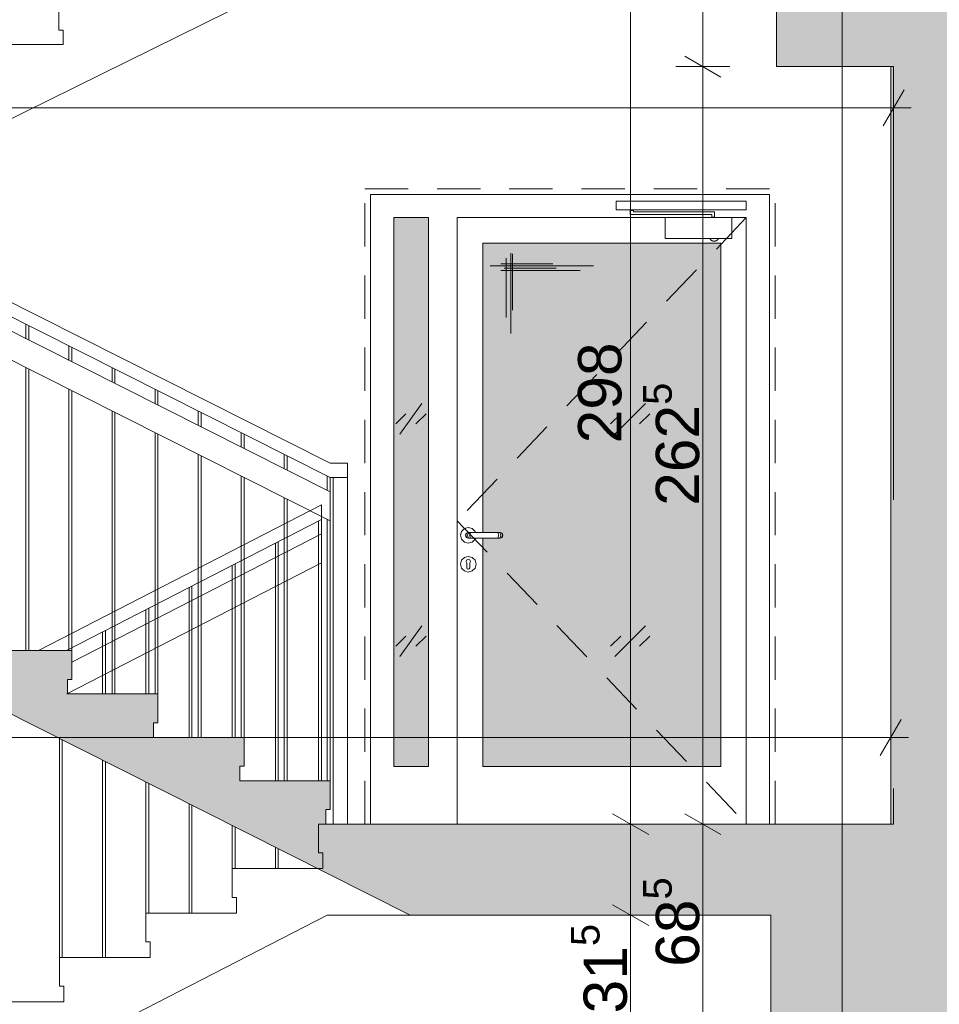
# Paper-space layout 'A-42 PRZEKRÓJ A-A' of a CAD drawing. Header units: millimetres. Extents: x 0 to 1114, y -5 to 726.
# Tile 18 of 92: x 121 to 152, y 320 to 354. Entities that reach past the tile are written whole.
import ezdxf
from ezdxf.xclip import XClip

# ---------------------------------------------------------------- set-up
doc = ezdxf.new("R2010")
doc.units = ezdxf.units.MM
doc.header["$MEASUREMENT"] = 0
doc.header["$XCLIPFRAME"] = 0
for name, pattern in [('DASHDOTX2', [1000, 500, -250, 0, -250]), ('LINIE_3', [25, 15, -10]), ('Przer. długie kreski', [2.5, 1.5, -1]), ('PRZERYWANA', [5.64444, 2.82222, -2.82222])]:
    doc.linetypes.add(name, pattern=pattern)
for name, color, linetype, lineweight, true_color in [('A__balustrada_Nr_pióra__161', 7, 'Continuous', 5, 0x949494), ('A_osie_Nr_pióra__16', 7, 'Continuous', 5, 0x0f0f0f), ('A_pochwyt_Nr_pióra__161', 7, 'Continuous', 5, 0x949494), ('A_schody_Nr_pióra__9', 7, 'Continuous', 13, 0xadadad), ('A_stolarka_Nr_pióra__254', 7, 'Continuous', 5, 0xfdfdfd), ('A_stolarka_Nr_pióra__9', 7, 'Continuous', 13, 0xadadad), ('A_widok_Nr_pióra__121', 7, 'Continuous', 5, 0xcacaca), ('A_ściany_Nr_pióra__8', 7, 'Continuous', 13, 0x4c4c4c)]:
    doc.layers.add(name, color=color, linetype=linetype, lineweight=lineweight, true_color=true_color)
doc.layers.add('A_schody', color=7, linetype='Continuous')
doc.layers.add('A_stolarka', color=7, linetype='Continuous')
for name, color, linetype, lineweight in [('A_schody_Nr_pióra__1', 7, 'Continuous', 20), ('A_strop_Nr_pióra__1', 7, 'Continuous', 20), ('A_wymiary_Nr_pióra__1', 7, 'Continuous', 20), ('A_wymiary_Nr_pióra__2', 8, 'Continuous', 13), ('A_ściany_Nr_pióra__1', 7, 'Continuous', 20)]:
    doc.layers.add(name, color=color, linetype=linetype, lineweight=lineweight)
doc.styles.add('STYL_AUTOMATYCZNY_1', font='arial.ttf')
doc.styles.add('STYL_AUTOMATYCZNY_4', font='arial.ttf')

# ---------------------------------------------------------------- blocks, each defined once
blk = doc.blocks.new('Rysunek_1_1', base_point=(-1560.278, -148.908))
at = {"layer": 'A_schody', "linetype": 'Continuous', "lineweight": 0, "true_color": 0x000000}
h = blk.add_hatch(color=18, dxfattribs=at)
h.paths.add_polyline_path([(81.694, 140.929), (175.424, 140.929), (226.244, 140.929), (306.913, 140.929), (548.587, 140.929), (548.587, 244.87), (543.567, 244.87), (543.567, 243.12), (527.617, 243.12), (527.617, 243.652), (527.767, 243.652), (527.767, 244.652), (524.676, 244.652), (524.676, 245.185), (524.826, 245.185), (524.826, 246.185), (521.735, 246.185), (521.735, 246.718), (521.885, 246.718), (521.885, 247.718), (518.794, 247.718), (518.794, 248.251), (518.944, 248.251), (518.944, 249.251), (515.853, 249.251), (515.853, 249.784), (516.003, 249.784), (516.003, 250.784), (512.912, 250.784), (512.912, 251.317), (513.062, 251.317), (513.062, 252.317), (509.971, 252.317), (509.971, 252.85), (510.121, 252.85), (510.121, 253.85), (507.03, 253.85), (507.03, 254.383), (507.18, 254.383), (507.18, 255.383), (504.089, 255.383), (504.089, 255.916), (504.239, 255.916), (504.239, 256.916), (501.148, 256.916), (501.148, 257.449), (501.298, 257.449), (501.298, 258.449), (498.572, 258.449), (498.207, 258.449), (498.207, 258.982), (498.357, 258.982), (498.357, 259.982), (498.277, 259.982), (479.827, 259.982), (479.827, 286.332), (482.217, 286.332), (482.217, 290.162), (496.884, 290.162), (527.025, 274.725), (529.906, 273.25), (543.567, 273.25), (543.567, 276.2), (527.437, 276.2), (527.437, 276.727), (527.587, 276.727), (527.587, 277.727), (524.454, 277.727), (524.454, 278.255), (524.604, 278.255), (524.604, 279.255), (521.471, 279.255), (521.471, 279.783), (521.621, 279.783), (521.621, 280.783), (518.488, 280.783), (518.488, 281.31), (518.638, 281.31), (518.638, 282.31), (515.505, 282.31), (515.505, 282.838), (515.655, 282.838), (515.655, 283.838), (512.522, 283.838), (512.522, 284.366), (512.672, 284.366), (512.672, 285.366), (509.539, 285.366), (509.539, 285.894), (509.689, 285.894), (509.689, 286.894), (506.556, 286.894), (506.556, 287.421), (506.706, 287.421), (506.706, 288.421), (503.573, 288.421), (503.573, 288.949), (503.723, 288.949), (503.723, 289.949), (500.59, 289.949), (500.59, 290.477), (500.74, 290.477), (500.74, 291.477), (497.79, 291.477), (497.607, 291.477), (497.607, 292.005), (497.757, 292.005), (497.757, 293.005), (497.647, 293.005), (497.497, 293.005), (494.627, 293.005), (479.247, 293.005), (479.217, 293.005), (479.217, 319.235), (481.647, 319.235), (481.647, 323.105), (496.903, 323.105), (527.216, 307.736), (530.839, 305.9), (543.567, 305.9), (543.567, 309.21), (530.456, 309.21), (527.627, 309.21), (527.627, 309.736), (527.777, 309.736), (527.777, 310.736), (524.617, 310.736), (524.617, 311.262), (524.767, 311.262), (524.767, 312.262), (521.607, 312.262), (521.607, 312.788), (521.757, 312.788), (521.757, 313.788), (518.597, 313.788), (518.597, 314.314), (518.747, 314.314), (518.747, 315.314), (515.587, 315.314), (515.587, 315.84), (515.737, 315.84), (515.737, 316.84), (512.577, 316.84), (512.577, 317.366), (512.727, 317.366), (512.727, 318.366), (509.567, 318.366), (509.567, 318.892), (509.717, 318.892), (509.717, 319.892), (506.557, 319.892), (506.557, 320.418), (506.707, 320.418), (506.707, 321.418), (503.547, 321.418), (503.547, 321.944), (503.697, 321.944), (503.697, 322.944), (500.537, 322.944), (500.537, 323.47), (500.687, 323.47), (500.687, 324.47), (497.527, 324.47), (497.527, 324.493), (497.527, 324.996), (497.677, 324.996), (497.677, 325.996), (497.647, 325.996), (497.177, 325.996), (479.547, 325.996), (479.547, 351.996), (481.717, 351.996), (481.717, 355.946), (498.578, 355.946), (527.341, 341.136), (530.809, 339.35), (543.567, 339.35), (543.567, 342.65), (527.677, 342.65), (527.677, 343.181), (527.827, 343.181), (527.827, 344.181), (524.703, 344.181), (524.703, 344.712), (524.853, 344.712), (524.853, 345.712), (521.729, 345.712), (521.729, 346.244), (521.879, 346.244), (521.879, 347.244), (518.755, 347.244), (518.755, 347.775), (518.905, 347.775), (518.905, 348.775), (515.781, 348.775), (515.781, 349.306), (515.931, 349.306), (515.931, 350.306), (512.807, 350.306), (512.807, 350.838), (512.957, 350.838), (512.957, 351.838), (509.833, 351.838), (509.833, 352.369), (509.983, 352.369), (509.983, 353.369), (506.859, 353.369), (506.859, 353.9), (507.009, 353.9), (507.009, 354.9), (503.885, 354.9), (503.885, 355.432), (504.035, 355.432), (504.035, 356.432), (500.911, 356.432), (500.911, 356.963), (501.061, 356.963), (501.061, 357.963), (497.937, 357.963), (497.937, 357.981), (497.937, 358.495), (498.087, 358.495), (498.087, 359.495), (497.607, 359.495), (494.957, 359.495), (479.467, 359.495), (479.467, 385.725), (481.827, 385.725), (481.827, 389.495), (496.894, 389.495), (527.195, 374.445), (530.547, 372.78), (543.567, 372.78), (543.567, 375.94), (527.557, 375.94), (527.557, 376.433), (527.707, 376.433), (527.707, 377.433), (524.551, 377.433), (524.551, 377.926), (524.701, 377.926), (524.701, 378.926), (521.545, 378.926), (521.545, 379.419), (521.695, 379.419), (521.695, 380.419), (518.539, 380.419), (518.539, 380.912), (518.689, 380.912), (518.689, 381.912), (515.533, 381.912), (515.533, 382.405), (515.683, 382.405), (515.683, 383.405), (512.527, 383.405), (512.527, 383.898), (512.677, 383.898), (512.677, 384.898), (509.521, 384.898), (509.521, 385.391), (509.671, 385.391), (509.671, 386.391), (506.515, 386.391), (506.515, 386.884), (506.665, 386.884), (506.665, 387.884), (506.416, 387.884), (503.509, 387.884), (503.509, 388.377), (503.659, 388.377), (503.659, 389.377), (503.413, 389.377), (500.503, 389.377), (500.503, 389.87), (500.653, 389.87), (500.653, 390.87), (500.41, 390.87), (497.813, 390.87), (497.497, 390.87), (497.497, 391.363), (497.647, 391.363), (497.647, 392.363), (479.397, 392.363), (479.397, 418.623), (481.617, 418.623), (481.617, 422.123), (498.369, 422.123), (527.387, 407.759), (531.063, 405.94), (543.567, 405.94), (543.567, 409.28), (527.697, 409.28), (527.697, 409.765), (527.847, 409.765), (527.847, 410.765), (524.697, 410.765), (524.697, 411.25), (524.847, 411.25), (524.847, 412.25), (521.697, 412.25), (521.697, 412.735), (521.847, 412.735), (521.847, 413.735), (518.697, 413.735), (518.697, 414.22), (518.847, 414.22), (518.847, 415.22), (515.697, 415.22), (515.697, 415.705), (515.847, 415.705), (515.847, 416.705), (512.697, 416.705), (512.697, 417.189), (512.847, 417.189), (512.847, 418.189), (509.697, 418.189), (509.697, 418.674), (509.847, 418.674), (509.847, 419.674), (506.697, 419.674), (506.697, 420.159), (506.847, 420.159), (506.847, 421.159), (503.697, 421.159), (503.697, 421.644), (503.847, 421.644), (503.847, 422.644), (500.697, 422.644), (500.697, 423.129), (500.847, 423.129), (500.847, 424.129), (497.697, 424.129), (497.697, 424.614), (497.847, 424.614), (497.847, 425.614), (479.317, 425.614), (479.317, 451.774), (481.707, 451.774), (481.707, 455.544), (496.931, 455.544), (527.257, 440.792), (530.881, 439.03), (543.567, 439.03), (543.567, 442.31), (527.567, 442.31), (527.567, 442.785), (527.717, 442.785), (527.717, 443.785), (524.533, 443.785), (524.533, 444.261), (524.683, 444.261), (524.683, 445.261), (521.499, 445.261), (521.499, 445.737), (521.649, 445.737), (521.649, 446.737), (518.465, 446.737), (518.465, 447.213), (518.615, 447.213), (518.615, 448.213), (515.431, 448.213), (515.431, 448.689), (515.581, 448.689), (515.581, 449.689), (512.397, 449.689), (512.397, 450.165), (512.547, 450.165), (512.547, 451.165), (509.363, 451.165), (509.363, 451.641), (509.513, 451.641), (509.513, 452.641), (506.329, 452.641), (506.329, 453.117), (506.479, 453.117), (506.479, 454.117), (503.295, 454.117), (503.295, 454.593), (503.445, 454.593), (503.445, 455.593), (500.261, 455.593), (500.261, 456.069), (500.411, 456.069), (500.411, 457.069), (497.227, 457.069), (497.227, 457.545), (497.377, 457.545), (497.377, 458.545), (479.247, 458.545), (479.247, 484.675), (481.019, 484.675), (481.019, 488.575), (496.868, 488.575), (530.662, 472.1), (543.567, 472.1), (543.567, 475.18), (527.767, 475.18), (527.767, 475.645), (527.917, 475.645), (527.917, 476.645), (524.761, 476.645), (524.761, 477.11), (524.911, 477.11), (524.911, 478.11), (521.755, 478.11), (521.755, 478.576), (521.905, 478.576), (521.905, 479.576), (518.749, 479.576), (518.749, 480.041), (518.899, 480.041), (518.899, 481.041), (515.743, 481.041), (515.743, 481.507), (515.893, 481.507), (515.893, 482.507), (512.737, 482.507), (512.737, 482.972), (512.887, 482.972), (512.887, 483.972), (509.731, 483.972), (509.731, 484.438), (509.881, 484.438), (509.881, 485.438), (506.725, 485.438), (506.725, 485.903), (506.875, 485.903), (506.875, 486.903), (503.719, 486.903), (503.719, 487.369), (503.869, 487.369), (503.869, 488.369), (500.713, 488.369), (500.713, 488.834), (500.863, 488.834), (500.863, 489.834), (497.707, 489.834), (497.707, 490.3), (497.857, 490.3), (497.857, 491.3), (479.277, 491.3), (479.277, 517.52), (481.377, 517.52), (481.377, 521.533), (478.41, 521.533), (478.41, 524.133), (477.357, 524.133), (352.051, 524.133), (352.051, 536.095), (543.567, 536.095), (543.567, 527.836), (543.567, 524.133), (547.587, 524.133), (547.587, 521.533), (543.567, 521.533), (543.567, 517.54), (548.587, 517.54), (548.587, 540.961), (543.567, 540.961), (543.567, 539.119), (348.996, 539.119), (348.996, 564.681), (346.838, 564.681), (346.838, 562.317), (85.194, 562.317), (85.194, 564.681), (81.694, 564.681), (81.694, 553.481), (85.194, 553.481), (85.194, 558.993), (147.194, 558.993), (147.194, 524.281), (131.294, 524.281), (131.294, 520.056), (146.901, 520.056), (146.901, 517.255), (150.894, 517.255), (150.894, 491.056), (131.644, 491.056), (131.644, 491.558), (131.794, 491.558), (131.794, 492.558), (128.604, 492.558), (128.604, 493.06), (128.754, 493.06), (128.754, 494.06), (125.564, 494.06), (125.564, 494.562), (125.714, 494.562), (125.714, 495.562), (122.524, 495.562), (122.524, 496.065), (122.674, 496.065), (122.674, 497.065), (119.484, 497.065), (119.484, 497.567), (119.634, 497.567), (119.634, 498.567), (116.444, 498.567), (116.444, 499.069), (116.594, 499.069), (116.594, 500.069), (113.404, 500.069), (113.404, 500.571), (113.554, 500.571), (113.554, 501.571), (110.364, 501.571), (110.364, 502.074), (110.514, 502.074), (110.514, 503.074), (107.324, 503.074), (107.324, 503.576), (107.474, 503.576), (107.474, 504.576), (104.284, 504.576), (104.284, 505.078), (104.434, 505.078), (104.434, 506.078), (101.244, 506.078), (101.244, 506.581), (101.394, 506.581), (101.394, 507.581), (98.194, 507.581), (85.194, 507.581), (85.194, 504.381), (101.294, 504.381), (133.823, 488.306), (146.674, 488.306), (146.674, 484.256), (150.694, 484.256), (150.694, 458.206), (131.244, 458.206), (131.244, 458.69), (131.394, 458.69), (131.394, 459.69), (128.264, 459.69), (128.264, 460.174), (128.414, 460.174), (128.414, 461.174), (125.284, 461.174), (125.284, 461.658), (125.434, 461.658), (125.434, 462.658), (122.304, 462.658), (122.304, 463.142), (122.454, 463.142), (122.454, 464.142), (119.324, 464.142), (119.324, 464.626), (119.474, 464.626), (119.474, 465.626), (116.344, 465.626), (116.344, 466.11), (116.494, 466.11), (116.494, 467.11), (113.364, 467.11), (113.364, 467.594), (113.514, 467.594), (113.514, 468.594), (110.384, 468.594), (110.384, 469.078), (110.534, 469.078), (110.534, 470.078), (107.404, 470.078), (107.404, 470.562), (107.554, 470.562), (107.554, 471.562), (104.424, 471.562), (104.424, 472.046), (104.574, 472.046), (104.574, 473.046), (101.444, 473.046), (101.444, 473.531), (101.594, 473.531), (101.594, 474.531), (101.044, 474.531), (85.194, 474.531), (85.194, 471.531), (101.123, 471.531), (133.451, 455.431), (147.014, 455.431), (147.014, 451.371), (150.394, 451.371), (150.394, 425.231), (130.844, 425.231), (130.844, 425.744), (130.994, 425.744), (130.994, 426.744), (127.904, 426.744), (127.904, 427.258), (128.054, 427.258), (128.054, 428.258), (124.964, 428.258), (124.964, 428.771), (125.114, 428.771), (125.114, 429.771), (122.024, 429.771), (122.024, 430.285), (122.174, 430.285), (122.174, 431.285), (119.084, 431.285), (119.084, 431.799), (119.234, 431.799), (119.234, 432.799), (116.144, 432.799), (116.144, 433.312), (116.294, 433.312), (116.294, 434.312), (113.204, 434.312), (113.204, 434.826), (113.354, 434.826), (113.354, 435.826), (110.264, 435.826), (110.264, 436.34), (110.414, 436.34), (110.414, 437.34), (107.324, 437.34), (107.324, 437.853), (107.474, 437.853), (107.474, 438.853), (104.384, 438.853), (104.384, 439.367), (104.534, 439.367), (104.534, 440.367), (101.444, 440.367), (101.444, 440.881), (101.594, 440.881), (101.594, 441.881), (98.394, 441.881), (85.194, 441.881), (85.194, 438.631), (101.54, 438.631), (133.928, 421.956), (146.574, 421.956), (146.574, 418.066), (150.194, 418.066), (150.194, 391.956), (130.844, 391.956), (130.844, 392.467), (130.994, 392.467), (130.994, 393.467), (127.814, 393.467), (127.814, 393.978), (127.964, 393.978), (127.964, 394.978), (124.784, 394.978), (124.784, 395.49), (124.934, 395.49), (124.934, 396.49), (121.754, 396.49), (121.754, 397.001), (121.904, 397.001), (121.904, 398.001), (118.724, 398.001), (118.724, 398.512), (118.874, 398.512), (118.874, 399.512), (115.694, 399.512), (115.694, 400.024), (115.844, 400.024), (115.844, 401.024), (112.664, 401.024), (112.664, 401.535), (112.814, 401.535), (112.814, 402.535), (109.634, 402.535), (109.634, 403.046), (109.784, 403.046), (109.784, 404.046), (106.604, 404.046), (106.604, 404.558), (106.754, 404.558), (106.754, 405.558), (103.574, 405.558), (103.574, 406.069), (103.724, 406.069), (103.724, 407.069), (100.544, 407.069), (100.544, 407.581), (100.694, 407.581), (100.694, 408.581), (97.494, 408.581), (85.194, 408.581), (85.194, 405.431), (100.469, 405.431), (133.448, 388.981), (146.924, 388.981), (146.924, 385.311), (150.794, 385.311), (150.794, 358.881), (131.244, 358.881), (131.244, 359.376), (131.394, 359.376), (131.394, 360.376), (128.244, 360.376), (128.244, 360.871), (128.394, 360.871), (128.394, 361.871), (125.244, 361.871), (125.244, 362.367), (125.394, 362.367), (125.394, 363.367), (122.244, 363.367), (122.244, 363.862), (122.394, 363.862), (122.394, 364.862), (119.244, 364.862), (119.244, 365.358), (119.394, 365.358), (119.394, 366.358), (116.244, 366.358), (116.244, 366.853), (116.394, 366.853), (116.394, 367.853), (113.244, 367.853), (113.244, 368.349), (113.394, 368.349), (113.394, 369.349), (110.244, 369.349), (110.244, 369.844), (110.394, 369.844), (110.394, 370.844), (107.244, 370.844), (107.244, 371.34), (107.394, 371.34), (107.394, 372.34), (104.244, 372.34), (104.244, 372.835), (104.394, 372.835), (104.394, 373.835), (101.244, 373.835), (101.244, 374.331), (101.394, 374.331), (101.394, 375.331), (98.194, 375.331), (85.194, 375.331), (85.194, 372.331), (100.9, 372.331), (134.251, 355.706), (146.737, 355.706), (146.737, 352.136), (150.694, 352.136), (150.694, 325.906), (150.494, 325.906), (131.144, 325.906), (131.144, 326.408), (131.294, 326.408), (131.294, 327.408), (128.164, 327.408), (128.164, 327.91), (128.314, 327.91), (128.314, 328.91), (125.184, 328.91), (125.184, 329.412), (125.334, 329.412), (125.334, 330.412), (122.204, 330.412), (122.204, 330.915), (122.354, 330.915), (122.354, 331.915), (119.224, 331.915), (119.224, 332.417), (119.374, 332.417), (119.374, 333.417), (116.244, 333.417), (116.244, 333.919), (116.394, 333.919), (116.394, 334.919), (113.264, 334.919), (113.264, 335.421), (113.414, 335.421), (113.414, 336.421), (110.284, 336.421), (110.284, 336.924), (110.434, 336.924), (110.434, 337.924), (107.304, 337.924), (107.304, 338.426), (107.454, 338.426), (107.454, 339.426), (104.324, 339.426), (104.324, 339.928), (104.474, 339.928), (104.474, 340.928), (101.344, 340.928), (101.344, 341.431), (101.494, 341.431), (101.494, 342.431), (98.294, 342.431), (85.194, 342.431), (85.194, 339.231), (101.379, 339.231), (134.06, 322.756), (146.544, 322.756), (146.544, 319.066), (150.494, 319.066), (150.494, 292.856), (130.894, 292.856), (130.844, 292.856), (130.844, 293.321), (130.994, 293.321), (130.994, 294.321), (127.884, 294.321), (127.884, 294.787), (128.034, 294.787), (128.034, 295.787), (124.924, 295.787), (124.924, 296.253), (125.074, 296.253), (125.074, 297.253), (121.964, 297.253), (121.964, 297.719), (122.114, 297.719), (122.114, 298.719), (119.004, 298.719), (119.004, 299.185), (119.154, 299.185), (119.154, 300.185), (116.044, 300.185), (116.044, 300.651), (116.194, 300.651), (116.194, 301.651), (113.084, 301.651), (113.084, 302.117), (113.234, 302.117), (113.234, 303.117), (110.124, 303.117), (110.124, 303.583), (110.274, 303.583), (110.274, 304.583), (107.164, 304.583), (107.164, 305.049), (107.314, 305.049), (107.314, 306.049), (104.204, 306.049), (104.204, 306.515), (104.354, 306.515), (104.354, 307.515), (101.244, 307.515), (101.244, 307.981), (101.394, 307.981), (101.394, 308.981), (98.194, 308.981), (85.194, 308.981), (85.194, 306.131), (100.659, 306.131), (132.664, 290.281), (147.001, 290.281), (147.001, 286.281), (150.794, 286.281), (150.894, 286.281), (150.894, 260.081), (150.794, 260.081), (131.544, 260.081), (131.544, 260.54), (131.694, 260.54), (131.694, 261.54), (128.514, 261.54), (128.514, 261.999), (128.664, 261.999), (128.664, 262.999), (125.484, 262.999), (125.484, 263.458), (125.634, 263.458), (125.634, 264.458), (122.454, 264.458), (122.454, 264.917), (122.604, 264.917), (122.604, 265.917), (119.424, 265.917), (119.424, 266.376), (119.574, 266.376), (119.574, 267.376), (116.394, 267.376), (116.394, 267.835), (116.544, 267.835), (116.544, 268.835), (113.364, 268.835), (113.364, 269.294), (113.514, 269.294), (113.514, 270.294), (110.334, 270.294), (110.334, 270.753), (110.484, 270.753), (110.484, 271.753), (107.304, 271.753), (107.304, 272.212), (107.454, 272.212), (107.454, 273.212), (104.274, 273.212), (104.274, 273.671), (104.424, 273.671), (104.424, 274.671), (101.244, 274.671), (101.244, 275.131), (101.394, 275.131), (101.394, 276.131), (98.194, 276.131), (85.194, 276.131), (85.194, 276.281), (81.694, 276.281), (81.694, 161.081)])
h.paths.add_polyline_path([(85.194, 241.081), (99.89, 241.081), (133.69, 224.181), (146.852, 224.181), (146.852, 220.611), (150.594, 220.611), (150.594, 194.081), (134.194, 194.081), (130.994, 194.081), (130.844, 194.081), (130.844, 194.581), (130.994, 194.581), (130.994, 195.581), (127.874, 195.581), (127.874, 196.081), (128.024, 196.081), (128.024, 197.081), (124.904, 197.081), (124.904, 197.581), (125.054, 197.581), (125.054, 198.581), (121.934, 198.581), (121.934, 199.081), (122.084, 199.081), (122.084, 200.081), (118.964, 200.081), (118.964, 200.581), (119.114, 200.581), (119.114, 201.581), (115.994, 201.581), (115.994, 202.081), (116.144, 202.081), (116.144, 203.081), (113.024, 203.081), (113.024, 203.581), (113.174, 203.581), (113.174, 204.581), (110.054, 204.581), (110.054, 205.081), (110.204, 205.081), (110.204, 206.081), (107.084, 206.081), (107.084, 206.581), (107.234, 206.581), (107.234, 207.581), (104.114, 207.581), (104.114, 208.081), (104.264, 208.081), (104.264, 209.081), (101.144, 209.081), (101.144, 209.581), (101.294, 209.581), (101.294, 210.581), (85.694, 210.581), (85.194, 210.581)], flags=0)
h.paths.add_polyline_path([(85.194, 207.481), (100.985, 207.481), (134.051, 190.781), (147.294, 190.781), (147.294, 187.311), (150.694, 187.311), (150.694, 161.081), (129.144, 161.081), (129.144, 161.711), (129.294, 161.711), (129.294, 162.711), (126.2, 162.711), (126.2, 163.341), (126.35, 163.341), (126.35, 164.341), (123.255, 164.341), (123.255, 164.971), (123.405, 164.971), (123.405, 165.971), (120.311, 165.971), (120.311, 166.601), (120.461, 166.601), (120.461, 167.601), (117.366, 167.601), (117.366, 168.231), (117.516, 168.231), (117.516, 169.231), (114.422, 169.231), (114.422, 169.861), (114.572, 169.861), (114.572, 170.861), (111.477, 170.861), (111.477, 171.491), (111.627, 171.491), (111.627, 172.491), (108.533, 172.491), (108.533, 173.121), (108.683, 173.121), (108.683, 174.121), (105.588, 174.121), (105.588, 174.751), (105.738, 174.751), (105.738, 175.751), (102.644, 175.751), (102.644, 176.381), (102.794, 176.381), (102.794, 177.381), (99.594, 177.381), (85.694, 177.381), (85.194, 177.381)], flags=0)
h.paths.add_polyline_path([(98.194, 243.581), (85.194, 243.581), (85.194, 273.581), (100.052, 273.581), (134.109, 257.181), (146.856, 257.181), (146.856, 253.581), (150.794, 253.581), (150.794, 227.081), (131.244, 227.081), (131.244, 227.581), (131.394, 227.581), (131.394, 228.581), (128.244, 228.581), (128.244, 229.081), (128.394, 229.081), (128.394, 230.081), (125.244, 230.081), (125.244, 230.581), (125.394, 230.581), (125.394, 231.581), (122.244, 231.581), (122.244, 232.081), (122.394, 232.081), (122.394, 233.081), (119.244, 233.081), (119.244, 233.581), (119.394, 233.581), (119.394, 234.581), (116.244, 234.581), (116.244, 235.081), (116.394, 235.081), (116.394, 236.081), (113.244, 236.081), (113.244, 236.581), (113.394, 236.581), (113.394, 237.581), (110.244, 237.581), (110.244, 238.081), (110.394, 238.081), (110.394, 239.081), (107.244, 239.081), (107.244, 239.581), (107.394, 239.581), (107.394, 240.581), (104.244, 240.581), (104.244, 241.081), (104.394, 241.081), (104.394, 242.081), (101.244, 242.081), (101.244, 242.581), (101.394, 242.581), (101.394, 243.581)], flags=0)
h.paths.add_polyline_path([(172.924, 149.057), (153.247, 149.057), (153.247, 526.588), (172.924, 526.588)], flags=0)
h.paths.add_polyline_path([(153.247, 529.128), (153.247, 540.019), (153.247, 558.993), (197.906, 558.993), (197.906, 529.128), (175.424, 529.128)], flags=0)
h.paths.add_polyline_path([(175.424, 458.356), (175.424, 487.895), (224.744, 487.895), (224.744, 479.356), (226.244, 479.356), (226.244, 491.056), (175.424, 491.056), (175.424, 520.915), (224.744, 520.915), (224.744, 512.056), (226.244, 512.056), (226.244, 526.757), (254.323, 526.757), (254.323, 149.057), (226.244, 149.057), (226.244, 161.081), (175.424, 161.081), (175.424, 190.716), (224.744, 190.716), (224.744, 182.081), (226.244, 182.081), (226.244, 194.081), (175.424, 194.081), (175.424, 223.904), (224.744, 223.904), (224.744, 215.081), (226.244, 215.081), (226.244, 227.081), (175.424, 227.081), (175.424, 257.094), (224.744, 257.094), (224.744, 248.081), (226.244, 248.081), (226.244, 260.081), (175.424, 260.081), (175.424, 289.86), (224.744, 289.86), (224.744, 281.081), (226.244, 281.081), (226.244, 292.856), (175.424, 292.856), (175.424, 322.879), (224.744, 322.879), (224.744, 313.856), (226.244, 313.856), (226.244, 325.906), (175.424, 325.906), (175.424, 355.9), (224.744, 355.9), (224.744, 346.906), (226.244, 346.906), (226.244, 359.081), (175.424, 359.081), (175.424, 388.92), (224.744, 388.92), (224.744, 380.081), (226.244, 380.081), (226.244, 392.156), (175.424, 392.156), (175.424, 421.855), (224.744, 421.855), (224.744, 413.156), (226.244, 413.156), (226.244, 425.381), (175.424, 425.381), (175.424, 454.875), (224.744, 454.875), (224.744, 446.381), (226.244, 446.381), (226.244, 458.356)], flags=0)
h.paths.add_polyline_path([(224.744, 529.128), (198.906, 529.128), (198.906, 558.993), (214.553, 558.993), (214.553, 554.428), (218.278, 554.428), (218.278, 558.993), (280.423, 558.993), (280.423, 554.428), (284.064, 554.428), (284.064, 558.993), (332.796, 558.993), (346.125, 558.993), (346.125, 552.476), (347.029, 552.476), (347.029, 524.133), (332.796, 524.133), (311.061, 524.133), (311.061, 529.128), (305.413, 529.128), (256.333, 529.128), (254.833, 529.128), (226.244, 529.128)], flags=0)
h.paths.add_polyline_path([(255.709, 227.081), (255.709, 253.581), (259.467, 253.581), (259.467, 256.491), (278.972, 256.491), (278.972, 253.581), (283.324, 253.581), (283.324, 248.081), (285.053, 248.081), (285.053, 260.081), (256.323, 260.081), (255.823, 260.081), (255.823, 286.356), (258.688, 286.356), (258.688, 289.266), (279.283, 289.266), (279.283, 286.356), (283.254, 286.356), (283.254, 281.081), (285.053, 281.081), (285.053, 292.856), (256.323, 292.856), (255.823, 292.856), (255.823, 319.066), (258.343, 319.066), (258.343, 322.256), (279.153, 322.256), (279.153, 319.066), (283.634, 319.066), (283.634, 313.856), (285.053, 313.856), (285.053, 325.906), (256.323, 325.906), (255.823, 325.906), (255.823, 352.136), (258.283, 352.136), (258.283, 355.416), (279.133, 355.416), (279.133, 352.136), (283.504, 352.136), (283.504, 346.906), (285.053, 346.906), (285.053, 359.081), (256.323, 359.081), (255.823, 359.081), (255.823, 385.311), (258.573, 385.311), (258.573, 388.571), (279.593, 388.571), (279.593, 385.311), (283.494, 385.311), (283.494, 380.081), (285.053, 380.081), (285.053, 392.156), (256.323, 392.156), (255.823, 392.156), (255.823, 418.066), (258.523, 418.066), (258.523, 421.666), (279.293, 421.666), (279.293, 418.066), (283.494, 418.066), (283.494, 413.156), (285.053, 413.156), (285.053, 425.381), (256.323, 425.381), (255.823, 425.381), (255.823, 451.371), (258.099, 451.371), (258.099, 455.501), (279.815, 455.501), (279.815, 451.371), (283.574, 451.371), (283.574, 446.381), (285.053, 446.381), (285.053, 458.356), (256.323, 458.356), (255.823, 458.356), (255.823, 484.206), (258.703, 484.206), (258.703, 488.306), (279.604, 488.306), (279.583, 484.206), (283.574, 484.206), (283.574, 479.356), (285.053, 479.356), (285.053, 491.056), (256.323, 491.056), (255.823, 491.056), (255.823, 517.226), (258.689, 517.226), (258.689, 519.525), (258.689, 521.328), (255.923, 521.328), (255.923, 528.128), (283.474, 528.128), (283.474, 521.328), (279.543, 521.328), (279.543, 517.226), (283.674, 517.226), (283.674, 512.056), (285.053, 512.056), (285.053, 527.628), (305.413, 527.628), (305.413, 149.057), (285.053, 149.057), (285.053, 161.081), (256.323, 161.081), (255.823, 161.081), (255.823, 187.581), (258.382, 187.581), (258.382, 190.681), (279.823, 190.681), (279.823, 187.581), (283.474, 187.581), (283.474, 182.081), (285.053, 182.081), (285.053, 194.081), (256.323, 194.081), (255.823, 194.081), (255.823, 220.581), (258.433, 220.581), (258.433, 223.491), (279.303, 223.491), (279.303, 220.581), (283.413, 220.581), (283.413, 215.081), (285.053, 215.081), (285.053, 227.081), (256.209, 227.081)], flags=0)
h.paths.add_polyline_path([(306.913, 289.828), (477.357, 289.828), (477.357, 260.081), (306.913, 260.081)], flags=0)
h.paths.add_polyline_path([(458.097, 161.081), (306.913, 161.081), (306.913, 190.96), (458.097, 190.96)], flags=0)
h.paths.add_polyline_path([(306.913, 458.356), (306.913, 488.028), (477.357, 488.028), (477.357, 458.356)], flags=0)
h.paths.add_polyline_path([(306.913, 425.381), (306.913, 455.328), (477.357, 455.328), (477.357, 425.381)], flags=0)
h.paths.add_polyline_path([(477.357, 392.156), (306.913, 392.156), (306.913, 422.353), (477.357, 422.353), (477.357, 392.363)], flags=0)
h.paths.add_polyline_path([(477.357, 491.056), (306.913, 491.056), (306.913, 521.064), (477.357, 521.064)], flags=0)
h.paths.add_polyline_path([(306.913, 193.881), (306.913, 224.053), (477.357, 224.053), (477.357, 193.881), (458.097, 193.881)], flags=0)
h.paths.add_polyline_path([(306.913, 325.906), (306.913, 356.053), (477.357, 356.053), (477.357, 325.906)], flags=0)
h.paths.add_polyline_path([(306.913, 389.128), (477.357, 389.128), (477.357, 359.081), (306.913, 359.081)], flags=0)
h.paths.add_polyline_path([(477.357, 292.856), (306.913, 292.856), (306.913, 322.878), (477.357, 322.878)], flags=0)
h.paths.add_polyline_path([(306.913, 257.053), (477.357, 257.053), (477.357, 227.081), (306.913, 227.081)], flags=0)
h.paths.add_polyline_path([(460.097, 161.23), (459.597, 161.23), (459.597, 190.96), (477.357, 190.96), (477.357, 187.48), (482.007, 187.48), (482.007, 190.96), (498.336, 190.96), (519.447, 181.159), (521.347, 180.277), (521.347, 179.775), (543.567, 179.775), (543.567, 161.23)], flags=0)
h.paths.add_polyline_path([(479.747, 220.551), (482.078, 220.551), (482.078, 224.303), (496.973, 224.303), (527.249, 209.225), (530.883, 207.415), (543.567, 207.415), (543.567, 182.775), (522.45, 182.775), (519.677, 182.775), (519.677, 184.164), (516.687, 184.164), (516.687, 185.552), (513.697, 185.552), (513.697, 186.94), (510.707, 186.94), (510.707, 188.328), (507.717, 188.328), (507.717, 189.716), (504.727, 189.716), (504.727, 191.104), (501.737, 191.104), (501.737, 192.492), (498.747, 192.492), (498.747, 193.881), (497.557, 193.881), (479.747, 193.881)], flags=0)
h.paths.add_polyline_path([(479.827, 253.051), (481.977, 253.051), (481.977, 256.781), (498.162, 256.781), (527.183, 241.654), (528.401, 241.02), (529.443, 241.02), (543.567, 241.02), (543.567, 210.76), (530.484, 210.76), (527.727, 210.76), (527.727, 211.236), (527.877, 211.236), (527.877, 212.236), (524.74, 212.236), (524.74, 212.712), (524.89, 212.712), (524.89, 213.712), (521.753, 213.712), (521.753, 214.189), (521.903, 214.189), (521.903, 215.189), (518.766, 215.189), (518.766, 215.665), (518.916, 215.665), (518.916, 216.665), (515.779, 216.665), (515.779, 217.142), (515.929, 217.142), (515.929, 218.142), (512.792, 218.142), (512.792, 218.618), (512.942, 218.618), (512.942, 219.618), (509.805, 219.618), (509.805, 220.095), (509.955, 220.095), (509.955, 221.095), (506.818, 221.095), (506.818, 221.571), (506.968, 221.571), (506.968, 222.571), (503.831, 222.571), (503.831, 223.048), (503.981, 223.048), (503.981, 224.048), (500.844, 224.048), (500.844, 224.524), (500.994, 224.524), (500.994, 225.524), (497.994, 225.524), (497.857, 225.524), (497.857, 226.001), (498.007, 226.001), (498.007, 227.001), (497.597, 227.001), (479.827, 227.001)], flags=0)
at = {"layer": 'A_stolarka', "linetype": 'Continuous', "lineweight": 0, "true_color": 0x2d2d2d}
for points in [[(133.494, 346.906), (133.494, 327.906), (134.694, 327.906), (134.694, 346.906)], [(136.574, 327.906), (144.814, 327.906), (144.814, 346.026), (136.574, 346.026), (136.574, 336.006), (137.174, 336.006), (137.245, 335.976), (137.274, 335.906), (137.245, 335.835), (137.174, 335.806), (136.574, 335.806)]]:
    blk.add_hatch(color=250, dxfattribs=at).paths.add_polyline_path(points)
at = {"layer": 'A__balustrada_Nr_pióra__161', "color": 252, "linetype": 'Continuous', "lineweight": 5, "true_color": 0x949494}
for p, q in [((120.764, 342.716), (120.764, 343.216)), ((120.864, 342.666), (120.864, 343.166)), ((122.254, 341.965), (122.254, 342.465)), ((122.354, 341.915), (122.354, 342.415)), ((120.764, 331.915), (120.764, 341.716)), ((120.864, 331.915), (120.864, 341.666)), ((123.744, 341.214), (123.744, 341.714)), ((123.844, 341.163), (123.844, 341.663)), ((122.254, 331.915), (122.254, 340.965)), ((125.234, 340.463), (125.234, 340.963)), ((122.354, 331.915), (122.354, 340.915)), ((125.334, 340.412), (125.334, 340.912)), ((123.744, 330.412), (123.744, 340.214)), ((123.844, 330.412), (123.844, 340.163)), ((126.724, 339.712), (126.724, 340.212)), ((126.824, 339.661), (126.824, 340.161)), ((125.234, 330.412), (125.234, 339.463)), ((125.334, 330.412), (125.334, 339.412)), ((128.214, 338.96), (128.214, 339.46)), ((128.314, 338.91), (128.314, 339.41)), ((126.724, 328.91), (126.724, 338.712)), ((126.824, 328.91), (126.824, 338.661)), ((129.704, 338.209), (129.704, 338.709)), ((129.804, 338.159), (129.804, 338.659)), ((131.894, 338.408), (131.294, 338.408)), ((131.894, 325.906), (131.894, 338.408)), ((128.214, 328.91), (128.214, 337.96)), ((128.314, 328.91), (128.314, 337.91)), ((131.194, 337.458), (131.194, 337.958)), ((131.294, 327.408), (131.294, 337.908)), ((131.894, 337.908), (131.294, 337.908)), ((131.394, 325.906), (131.394, 337.908)), ((129.704, 327.408), (129.704, 337.209)), ((129.804, 327.408), (129.804, 337.159)), ((131.194, 327.408), (131.194, 336.458))]:
    blk.add_line(p, q, dxfattribs=at)
at = {"layer": 'A_osie_Nr_pióra__16', "color": 250, "linetype": 'DASHDOTX2', "lineweight": 5, "true_color": 0x0f0f0f}
blk.add_line((149.019, 533.433), (149.019, 175.184), dxfattribs=at)
at = {"layer": 'A_pochwyt_Nr_pióra__161', "color": 252, "linetype": 'Continuous', "lineweight": 5, "true_color": 0x949494}
for p, q in [((101.394, 353.481), (131.294, 338.408)), ((101.394, 352.981), (131.294, 337.908)), ((101.394, 352.481), (131.294, 337.408)), ((101.394, 351.481), (131.294, 336.408))]:
    blk.add_line(p, q, dxfattribs=at)
at = {"layer": 'A_schody_Nr_pióra__1', "color": 7, "linetype": 'Continuous', "lineweight": 20}
for p, q in [((101.379, 339.231), (134.06, 322.756)), ((122.354, 331.915), (119.224, 331.915)), ((122.354, 330.915), (122.354, 331.915)), ((122.354, 330.915), (122.204, 330.915)), ((122.204, 330.412), (122.204, 330.915)), ((125.334, 330.412), (122.204, 330.412)), ((125.334, 329.412), (125.334, 330.412)), ((125.334, 329.412), (125.184, 329.412)), ((125.184, 328.91), (125.184, 329.412)), ((128.314, 328.91), (125.184, 328.91)), ((128.314, 327.91), (128.314, 328.91)), ((128.314, 327.91), (128.164, 327.91)), ((128.164, 327.408), (128.164, 327.91)), ((131.294, 327.408), (128.164, 327.408)), ((131.294, 326.408), (131.294, 327.408)), ((131.294, 326.408), (131.144, 326.408)), ((131.144, 325.906), (131.144, 326.408))]:
    blk.add_line(p, q, dxfattribs=at)
at = {"layer": 'A_schody_Nr_pióra__9', "color": 253, "linetype": 'Continuous', "lineweight": 13, "true_color": 0xadadad}
for p, q in [((101.344, 341.005), (131.13, 355.706)), ((121.904, 353.394), (121.904, 354.394)), ((121.904, 353.394), (122.054, 353.394)), ((122.054, 352.899), (122.054, 353.394)), ((118.874, 352.899), (122.054, 352.899)), ((127.904, 324.367), (130.864, 324.367)), ((127.904, 323.367), (127.904, 324.367)), ((127.904, 323.367), (128.054, 323.367)), ((128.054, 322.828), (128.054, 323.367)), ((101.574, 307.515), (131.191, 322.756)), ((124.914, 322.828), (128.054, 322.828)), ((124.914, 321.828), (124.914, 322.828)), ((134.06, 322.756), (131.191, 322.756)), ((124.914, 321.828), (125.064, 321.828)), ((125.064, 321.29), (125.064, 321.828)), ((121.924, 321.29), (125.064, 321.29)), ((121.924, 320.29), (121.924, 321.29)), ((121.924, 320.29), (122.074, 320.29)), ((122.074, 319.751), (122.074, 320.29)), ((118.934, 319.751), (122.074, 319.751))]:
    blk.add_line(p, q, dxfattribs=at)
at = {"layer": 'A_schody_Nr_pióra__9', "color": 253, "linetype": 'PRZERYWANA', "lineweight": 13, "true_color": 0xadadad}
for p, q in [((130.894, 325.906), (133.857, 325.906)), ((130.894, 324.906), (130.894, 325.906)), ((130.894, 324.906), (131.044, 324.906)), ((131.044, 324.367), (131.044, 324.906)), ((130.864, 324.367), (131.044, 324.367))]:
    blk.add_line(p, q, dxfattribs=at)
at = {"layer": 'A_stolarka_Nr_pióra__254', "color": 7, "linetype": 'Continuous', "lineweight": 5, "true_color": 0xfdfdfd}
for p, q in [((137.384, 345.507), (137.384, 343.449)), ((137.544, 345.682), (137.544, 342.894)), ((137.61, 345.652), (137.61, 343.707)), ((136.828, 345.24), (140.404, 345.24)), ((137.206, 345.306), (139.006, 345.306)), ((137.206, 345.079), (139.95, 345.079)), ((137.313, 345.162), (139.114, 345.162))]:
    blk.add_line(p, q, dxfattribs=at)
at = {"layer": 'A_stolarka_Nr_pióra__9', "color": 253, "linetype": 'Przer. długie kreski', "lineweight": 13, "true_color": 0xadadad}
for p, q in [((132.494, 347.906), (146.694, 347.906)), ((132.494, 325.906), (132.494, 347.906)), ((146.694, 325.906), (146.694, 347.906)), ((145.694, 346.906), (135.694, 336.406)), ((135.694, 336.406), (145.694, 325.906))]:
    blk.add_line(p, q, dxfattribs=at)
at = {"layer": 'A_stolarka_Nr_pióra__9', "color": 253, "linetype": 'Continuous', "lineweight": 13, "true_color": 0xadadad}
for p, q in [((132.694, 347.706), (146.494, 347.706)), ((132.694, 325.906), (132.694, 347.706)), ((146.494, 325.906), (146.494, 347.706)), ((133.494, 327.906), (133.494, 346.906)), ((134.694, 346.906), (133.494, 346.906)), ((134.694, 327.906), (134.694, 346.906)), ((135.694, 346.906), (135.694, 325.906)), ((145.694, 346.906), (135.694, 346.906)), ((145.694, 325.906), (145.694, 346.906)), ((136.574, 346.026), (136.574, 336.006)), ((144.814, 346.026), (136.574, 346.026)), ((144.814, 327.906), (144.814, 346.026)), ((133.71, 339.41), (134.471, 340.47)), ((141.146, 339.41), (142.207, 340.47)), ((133.564, 339.763), (133.917, 340.117)), ((134.264, 339.763), (134.617, 340.117)), ((141, 339.763), (141.353, 340.117)), ((142, 339.763), (142.353, 340.117)), ((136.074, 336.176), (135.939, 336.139)), ((136.209, 336.139), (136.074, 336.176)), ((135.84, 336.041), (135.804, 335.906)), ((135.804, 335.906), (135.84, 335.771)), ((135.939, 336.139), (135.84, 336.041)), ((136.003, 335.976), (135.974, 335.906)), ((135.974, 335.906), (136.003, 335.835)), ((136.019, 335.976), (135.991, 335.906)), ((135.991, 335.906), (136.019, 335.835)), ((136.074, 336.006), (136.003, 335.976)), ((136.003, 335.835), (136.074, 335.806)), ((136.067, 335.976), (136.046, 335.906)), ((136.046, 335.906), (136.067, 335.835)), ((136.074, 336.006), (137.174, 336.006)), ((136.139, 335.976), (136.128, 335.906)), ((136.128, 335.906), (136.139, 335.835)), ((136.308, 336.041), (136.209, 336.139)), ((136.317, 336.006), (136.308, 336.041)), ((137.109, 335.976), (137.12, 335.906)), ((137.12, 335.906), (137.109, 335.835)), ((137.174, 336.006), (137.245, 335.976)), ((137.245, 335.835), (137.174, 335.806)), ((137.181, 335.976), (137.202, 335.906)), ((137.202, 335.906), (137.181, 335.835)), ((137.229, 335.976), (137.257, 335.906)), ((137.257, 335.906), (137.229, 335.835)), ((137.245, 335.976), (137.274, 335.906)), ((137.274, 335.906), (137.245, 335.835)), ((135.84, 335.771), (135.939, 335.672)), ((135.939, 335.672), (136.074, 335.636)), ((136.074, 335.806), (137.174, 335.806)), ((136.074, 335.636), (136.209, 335.672)), ((136.209, 335.672), (136.308, 335.771)), ((136.308, 335.771), (136.317, 335.806)), ((136.574, 335.806), (136.574, 327.906)), ((136.074, 335.176), (135.939, 335.139)), ((136.209, 335.139), (136.074, 335.176)), ((135.84, 335.041), (135.804, 334.906)), ((135.804, 334.906), (135.84, 334.771)), ((135.939, 335.139), (135.84, 335.041)), ((136.02, 335.057), (135.999, 335.002)), ((135.999, 335.002), (136.024, 334.95)), ((136.074, 335.08), (136.02, 335.057)), ((136.024, 334.781), (136.024, 334.95)), ((136.128, 335.057), (136.074, 335.08)), ((136.124, 334.95), (136.149, 335.002)), ((136.124, 334.95), (136.124, 334.781)), ((136.149, 335.002), (136.128, 335.057)), ((136.308, 335.041), (136.209, 335.139)), ((136.344, 334.906), (136.308, 335.041)), ((136.308, 334.771), (136.344, 334.906)), ((135.84, 334.771), (135.939, 334.672)), ((135.939, 334.672), (136.074, 334.636)), ((136.039, 334.745), (136.024, 334.781)), ((136.074, 334.731), (136.039, 334.745)), ((136.109, 334.745), (136.074, 334.731)), ((136.074, 334.636), (136.209, 334.672)), ((136.124, 334.781), (136.109, 334.745)), ((136.209, 334.672), (136.308, 334.771)), ((133.71, 331.712), (134.471, 332.773)), ((141.146, 331.712), (142.207, 332.773)), ((133.564, 332.066), (133.917, 332.419)), ((134.264, 332.066), (134.617, 332.419)), ((141, 332.066), (141.353, 332.419)), ((142, 332.066), (142.353, 332.419)), ((134.694, 327.906), (133.494, 327.906)), ((136.574, 327.906), (144.814, 327.906)), ((132.494, 325.906), (146.694, 325.906))]:
    blk.add_line(p, q, dxfattribs=at)
at = {"layer": 'A_stolarka_Nr_pióra__9', "color": 253, "linetype": 'LINIE_3', "lineweight": 13, "true_color": 0xadadad, "flags": 128}
for points in [[(141.194, 347.176), (141.194, 347.476), (145.694, 347.476), (145.694, 347.176)], [(144.594, 346.928), (144.594, 347.111), (141.788, 347.111), (141.788, 347.159), (141.682, 347.159), (141.682, 347.014), (144.506, 347.014), (144.506, 346.928)], [(141.776, 347.159), (141.691, 347.159), (141.691, 347.176), (141.776, 347.176)], [(142.887, 346.906), (145.194, 346.906), (145.194, 346.182), (142.887, 346.182)], [(144.513, 346.928), (144.589, 346.928), (144.589, 346.906), (144.513, 346.906)]]:
    blk.add_lwpolyline(points, close=True, dxfattribs=at)
blk.add_lwpolyline([(144.447, 346.182), (144.722, 346.182), (144.722, 346.156, -0.458316), (144.447, 346.156)], format="xyb", close=True, dxfattribs=at)
at = {"layer": 'A_strop_Nr_pióra__1', "color": 7, "linetype": 'Continuous', "lineweight": 20}
for p, q in [((146.737, 355.706), (146.737, 352.136)), ((146.737, 352.136), (150.694, 352.136)), ((131.144, 325.906), (132.264, 325.906)), ((146.694, 325.906), (150.694, 325.906)), ((134.06, 322.756), (146.544, 322.756)), ((146.544, 322.756), (146.544, 319.066))]:
    blk.add_line(p, q, dxfattribs=at)
at = {"layer": 'A_widok_Nr_pióra__121', "color": 9, "linetype": 'Continuous', "lineweight": 5, "true_color": 0xcacaca}
for p, q in [((121.195, 331.915), (130.994, 336.957)), ((130.994, 327.408), (130.994, 336.957)), ((122.167, 331.915), (130.994, 336.457)), ((130.894, 327.408), (130.894, 336.406)), ((122.354, 331.511), (130.994, 335.957)), ((129.399, 327.408), (129.399, 335.636)), ((129.499, 327.408), (129.499, 335.688)), ((122.183, 330.423), (130.994, 334.957)), ((127.904, 328.91), (127.904, 334.867)), ((128.004, 328.91), (128.004, 334.918)), ((126.509, 328.91), (126.509, 334.149)), ((126.409, 328.91), (126.409, 334.098)), ((124.914, 330.412), (124.914, 333.328)), ((125.014, 330.412), (125.014, 333.38)), ((123.419, 330.412), (123.419, 332.559)), ((123.519, 330.412), (123.519, 332.61)), ((121.924, 321.29), (121.924, 328.874)), ((122.024, 321.29), (122.024, 328.823)), ((123.419, 321.29), (123.419, 328.12)), ((123.519, 321.29), (123.519, 328.07)), ((124.914, 322.828), (124.914, 327.366)), ((125.014, 322.828), (125.014, 327.316)), ((126.409, 322.828), (126.409, 326.613)), ((126.509, 322.828), (126.509, 326.562)), ((127.904, 324.367), (127.904, 325.859)), ((128.004, 324.367), (128.004, 325.809)), ((129.399, 324.367), (129.399, 325.105)), ((129.499, 324.367), (129.499, 325.055))]:
    blk.add_line(p, q, dxfattribs=at)
at = {"layer": 'A_wymiary_Nr_pióra__1', "color": 7, "linetype": 'Continuous', "lineweight": 20}
for p, q in [((143.569, 352.496), (144.819, 351.775)), ((150.433, 350.081), (151.155, 351.331)), ((150.333, 328.281), (151.055, 329.531)), ((141.069, 326.266), (142.319, 325.545)), ((143.569, 326.266), (144.819, 325.545)), ((141.069, 323.116), (142.319, 322.395))]:
    blk.add_line(p, q, dxfattribs=at)
at = {"layer": 'A_wymiary_Nr_pióra__2', "color": 8, "linetype": 'Continuous', "lineweight": 13}
for p, q in [((144.194, 352.136), (144.194, 358.881)), ((141.694, 325.906), (141.694, 355.706)), ((145.131, 352.136), (143.256, 352.136)), ((144.194, 325.906), (144.194, 352.136)), ((150.794, 349.768), (150.794, 351.643)), ((85.194, 350.706), (150.794, 350.706)), ((150.794, 350.706), (151.405, 350.706)), ((150.694, 327.968), (150.694, 329.843)), ((85.194, 328.906), (150.694, 328.906)), ((150.694, 328.906), (151.305, 328.906)), ((142.631, 325.906), (140.756, 325.906)), ((141.694, 322.756), (141.694, 325.906)), ((145.131, 325.906), (143.256, 325.906)), ((144.194, 319.066), (144.194, 325.906)), ((142.631, 322.756), (140.756, 322.756)), ((141.694, 292.856), (141.694, 322.756))]:
    blk.add_line(p, q, dxfattribs=at)
at = {"layer": 'A_ściany_Nr_pióra__1', "color": 7, "linetype": 'Continuous', "lineweight": 20}
blk.add_line((150.694, 352.136), (150.694, 325.906), dxfattribs=at)
at = {"layer": 'A_ściany_Nr_pióra__8', "color": 251, "linetype": 'LINIE_3', "lineweight": 13, "true_color": 0x4c4c4c}
for p, q in [((150.694, 352.136), (150.794, 352.136)), ((150.794, 352.136), (150.794, 325.906)), ((150.694, 325.906), (150.794, 325.906))]:
    blk.add_line(p, q, dxfattribs=at)
at = {"layer": 'A_wymiary_Nr_pióra__1', "color": 7, "linetype": 'Continuous', "lineweight": 20, "char_height": 1.5, "attachment_point": 7, "rotation": 90, "style": 'STYL_AUTOMATYCZNY_1'}
for s, insert in [('\\A1;{\\pql;\\fArial|b0|i0|c238|p0;\\W1.000000;262\\fArial|b0|i0|c238|p0;\\W1.000000;\\A1{\\H.66x;\\S5^  ;}}', (144.502, 336.927)), ('\\A1;{\\pql;\\fArial|b0|i0|c238|p0;\\W1.000000;68\\fArial|b0|i0|c238|p0;\\W1.000000;\\A1{\\H.66x;\\S5^  ;}}', (144.502, 320.964)), ('\\A1;{\\pql;\\fArial|b0|i0|c238|p0;\\W1.000000;31\\fArial|b0|i0|c238|p0;\\W1.000000;\\A1{\\H.66x;\\S5^  ;}}', (142.003, 319.351))]:
    blk.add_mtext(s, dxfattribs=dict(at, insert=insert))
at = {"layer": 'A_wymiary_Nr_pióra__1', "color": 7, "linetype": 'Continuous', "lineweight": 20, "insert": (141.394, 339.089), "char_height": 1.5, "width": 3.43226, "attachment_point": 7, "rotation": 90, "style": 'STYL_AUTOMATYCZNY_4'}
blk.add_mtext('\\A1;{\\pql;\\fArial|b0|i0|c238|p0;\\W1.000000;298}', dxfattribs=at)

psp = doc.layouts.new('A-42 PRZEKRÓJ A-A')

# ---------------------------------------------------------------- block references
at = {"color": 37, "linetype": 'Continuous', "lineweight": 5, "true_color": 0x656532}
ref = psp.add_blockref('Rysunek_1_1', (-1560.278, -148.908), dxfattribs=at)
XClip(ref).set_block_clipping_path([(39.0902360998, 131.2954404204), (584.779237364, 589.1)])

doc.saveas('drawing.dxf')
